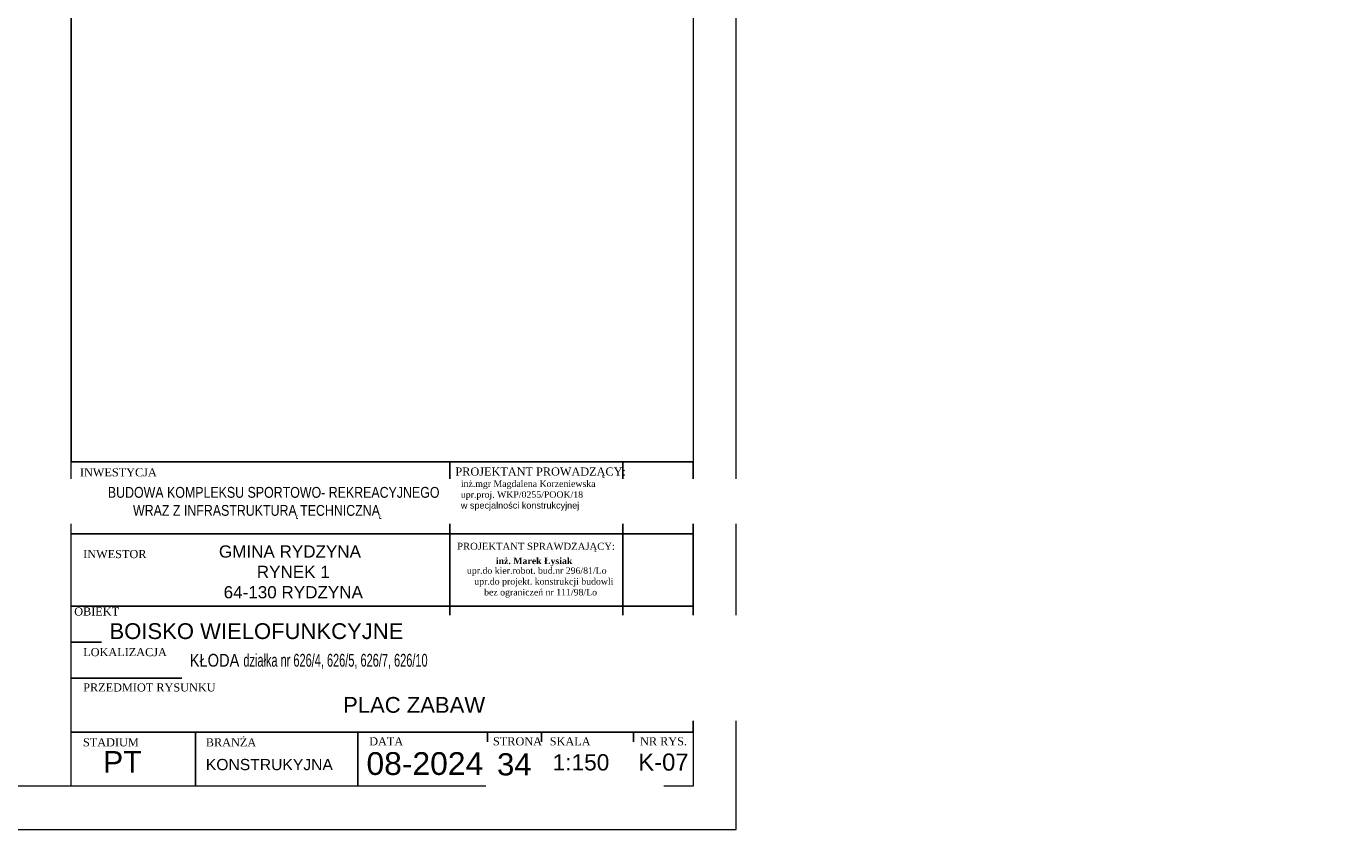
# Model space of a CAD drawing. Header units: millimetres. Extents: x 115689 to 123680, y 15655 to 20110.
# Tile 20 of 21: x 120020 to 123680, y 15655 to 17882. Entities that reach past the tile are written whole.
import ezdxf

# ---------------------------------------------------------------- set-up
doc = ezdxf.new("R2010")
doc.units = ezdxf.units.MM
doc.header["$LTSCALE"] = 100
doc.header["$MEASUREMENT"] = 0
for name, color, linetype in [('DRZWI', 7, 'Continuous'), ('Okno', 4, 'Continuous'), ('Warstwa4', 4, 'Continuous')]:
    doc.layers.add(name, color=color, linetype=linetype)
doc.layers.add('Wentyl', color=4, linetype='Continuous', lineweight=18)
doc.styles.add('styl3', font='ARIAL.TTF', dxfattribs={"height": 20})
doc.styles.add('styl4', font='TIMES.TTF', dxfattribs={"height": 600})
doc.styles.add('style4', font='TIMES.TTF', dxfattribs={"height": 15})

msp = doc.modelspace()

# ---------------------------------------------------------------- linework, layer by layer
at = {"layer": 'DRZWI', "color": 4, "linetype": 'Continuous'}
for p, q in [((121194.455, 16474.962), (120144.455, 16474.962)), ((121194.455, 16274.962), (120144.455, 16274.962)), ((121869.455, 16274.962), (121194.455, 16274.962))]:
    msp.add_line(p, q, dxfattribs=at)
at = {"layer": 'Warstwa4'}
for p, q in [((120144.455, 19480.122), (120144.455, 16674.962)), ((121194.455, 16674.962), (121194.455, 16187.462)), ((121674.455, 16674.962), (121674.455, 16074.962)), ((121869.455, 16474.962), (121194.455, 16474.962)), ((121194.455, 16187.462), (121194.455, 16074.962)), ((121194.455, 16174.962), (120144.455, 16174.962)), ((120144.455, 16074.962), (121869.455, 16074.962)), ((120144.455, 15924.962), (121869.455, 15924.962)), ((120489.455, 15924.962), (120489.455, 15774.962)), ((120939.455, 15924.962), (120939.455, 15774.962)), ((121299.455, 15924.962), (121299.455, 15774.962)), ((121449.455, 15924.962), (121449.455, 15774.962)), ((121704.455, 15924.962), (121704.455, 15774.962))]:
    msp.add_line(p, q, dxfattribs=at)
at = {"layer": 'Wentyl'}
for p, q in [((121869.455, 16674.962), (120144.455, 16674.962)), ((121869.455, 15924.962), (121869.455, 16674.962))]:
    msp.add_line(p, q, dxfattribs=at)
msp.add_lwpolyline([(120144.455, 16674.962), (121869.455, 16674.962), (121869.455, 15774.962), (120144.455, 15774.962)], close=True, dxfattribs=at)

# ---------------------------------------------------------------- texts
at = {"layer": 'Okno', "attachment_point": 1, "style": 'styl3'}
for s, insert, char_height, width in [('{\\fArial|b0|i0|c238|p34;              GMINA RYDZYNA\\P                      RYNEK 1\\P               64-130 RYDZYNA}', (120369.997, 16443.109), 33.8624, 2463.60108), ('1:150', (121479.981, 15864.098), 45, 442.35)]:
    msp.add_mtext(s, dxfattribs=dict(at, insert=insert, char_height=char_height, width=width))
at = {"layer": 'Warstwa4', "attachment_point": 1}
for s, insert, char_height, width, style in [('{\\fTimes New Roman|b0|i0|c238|p18;INWESTYCJA}', (120168.277, 16657.094), 22.5, 305.913, 'styl3'), ('{\\fTimes New Roman|b0|i0|c238|p18;INWESTOR}', (120177.419, 16430.371), 22.5, 305.913, 'styl3'), ('{\\fTimes New Roman|b1|i0|c238|p18;      inż. Marek Łysiak}', (121281.631, 16409.247), 18, 849.4995, 'styl3'), ('{\\fTimes New Roman|b0|i0|c238|p18;\\H0.909091x;           upr.do kier.robot. bud.nr 296/81/Lo\\P              upr.do projekt. konstrukcji budowli\\P                  bez ograniczeń nr 111/98/Lo\\P\\fArial|b0|i0|c0|p34;\\H1.1x; }', (121167.518, 16382.358), 19.8, 1264.74, 'styl3'), ('{\\fTimes New Roman|b0|i0|c238|p18;OBIEKT}', (120152.456, 16271.14), 22.5, 305.913, 'styl3'), ('{\\fTimes New Roman|b0|i0|c238|p18;LOKALIZACJA}', (120177.419, 16158.467), 22.5, 305.913, 'styl3'), ('{\\fTimes New Roman|b0|i0|c238|p18;PRZEDMIOT RYSUNKU}', (120177.419, 16060.47), 22.5, 613.77144, 'styl3'), ('{\\fTimes New Roman|b0|i0|c238|p18;STADIUM}', (120176.755, 15908.236), 22.5, 305.913, 'styl3'), ('{\\fTimes New Roman|b0|i0|c238|p18;BRANŻA}', (120517.704, 15908.236), 22.5, 305.913, 'styl3'), ('{\\fTimes New Roman|b0|i0|c238|p18;DATA}', (120970.944, 15911.07), 22.5, 305.913, 'styl3'), ('{\\fTimes New Roman|b0|i0|c238|p18;STRONA}', (121314.475, 15911.07), 22.5, 305.913, 'styl3'), ('{\\fTimes New Roman|b0|i0|c238|p18;SKALA}', (121471.93, 15911.07), 22.5, 305.913, 'styl3'), ('{\\fTimes New Roman|b0|i0|c238|p18;NR RYS.}', (121722.501, 15911.07), 22.5, 305.913, 'styl3'), ('{\\fArial|b0|i0|c238|p34;\\H1.929515x;  PT}', (120185.902, 15872.727), 31.0959, 1369.30125, 'style4'), ('{\\fArial CE|b0|i0|c238|p34;KONSTRUKYJNA}', (120517.813, 15850.931), 31.0959, 1369.30125, 'style4'), ('{\\farial|b0|i0|c238|p34;08\\farial|b0|i0|c0|p34;-2024}', (120963.444, 15869.706), 63.18, 442.5, 'styl3')]:
    msp.add_mtext(s, dxfattribs=dict(at, insert=insert, char_height=char_height, width=width, style=style))
at = {"layer": 'Warstwa4', "linetype": 'ByBlock', "width": 568.27198, "attachment_point": 1, "style": 'styl3'}
for s, insert, char_height in [('{\\fTimes New Roman|b0|i0|c238|p18;PROJEKTANT PROWADZĄCY:}', (121210.225, 16659.209), 22.5), ('{\\fTimes New Roman|b0|i0|c238|p18;PROJEKTANT SPRAWDZAJĄCY:}', (121214.953, 16450.516), 19.5)]:
    msp.add_mtext(s, dxfattribs=dict(at, insert=insert, char_height=char_height))
at = {"layer": 'Wentyl', "insert": (121225.323, 16623.254), "char_height": 18, "width": 796.32, "attachment_point": 1, "style": 'styl4'}
msp.add_mtext('inż.mgr Magdalena Korzeniewska \\Pupr.proj. WKP/0255/POOK/18\\P{\\fArial|b0|i0|c238|p34;w specjalności konstrukcyjnej}', dxfattribs=at)

# ---------------------------------------------------------------- next in the draw order: texts
at = {"layer": 'Warstwa4', "insert": (121680.74, 15865.921), "char_height": 47.385, "width": 331.875, "attachment_point": 1, "style": 'styl3', "bg_fill": 2}
msp.add_mtext('  K-07', dxfattribs=at)

# ---------------------------------------------------------------- next in the draw order: linework, layer by layer
at = {"layer": 'Wentyl'}
for points in [[(115689.455, 15654.962), (121989.455, 15654.962), (121989.455, 20109.962), (115689.455, 20109.962)], [(116034.455, 19989.962), (121869.455, 19989.962), (121869.455, 15774.962), (116034.455, 15774.962)]]:
    msp.add_lwpolyline(points, close=True, dxfattribs=at)

# ---------------------------------------------------------------- next in the draw order: texts
at = {"layer": 'Okno', "width": 3185.262, "attachment_point": 1, "style": 'styl3', "bg_fill": 2}
for s, insert, char_height in [('\\pxqc;{\\fArial Narrow|b0|i0|c238|p34;\\H0.685218x;          BUDOWA KOMPLEKSU SPORTOWO- REKREACYJNEGO \\P\\H1x;WRAZ Z INFRASTRUKTURĄ TECHNICZNĄ}', (119065.551, 16605.226), 43.7817), ('{\\farial|b0|i0|c238|p34;BOISKO WIELOFUNKCYJNE}', (120250.337, 16227.267), 43.78169), ('PLAC ZABAW', (120898.556, 16022.699), 43.7817)]:
    msp.add_mtext(s, dxfattribs=dict(at, insert=insert, char_height=char_height))
at = {"layer": 'Warstwa4', "insert": (121325.746, 15866.846), "char_height": 61.6005, "width": 431.4375, "attachment_point": 1, "style": 'styl3', "bg_fill": 2}
msp.add_mtext('34', dxfattribs=at)

# ---------------------------------------------------------------- next in the draw order: texts
at = {"layer": 'Okno', "insert": (120473.099, 16142.261), "char_height": 43.78169, "width": 3185.262, "attachment_point": 1, "style": 'styl3', "bg_fill": 2}
msp.add_mtext('{\\fArial Narrow|b0|i0|c238|p34;\\H0.809229x;KŁODA \\W0.75;działka nr 626/4, 626/5, 626/7, 626/10\\P\\farial|b0|i0|c238|p34;\\H1.235745x;\\W1; }', dxfattribs=at)

doc.saveas('drawing.dxf')
